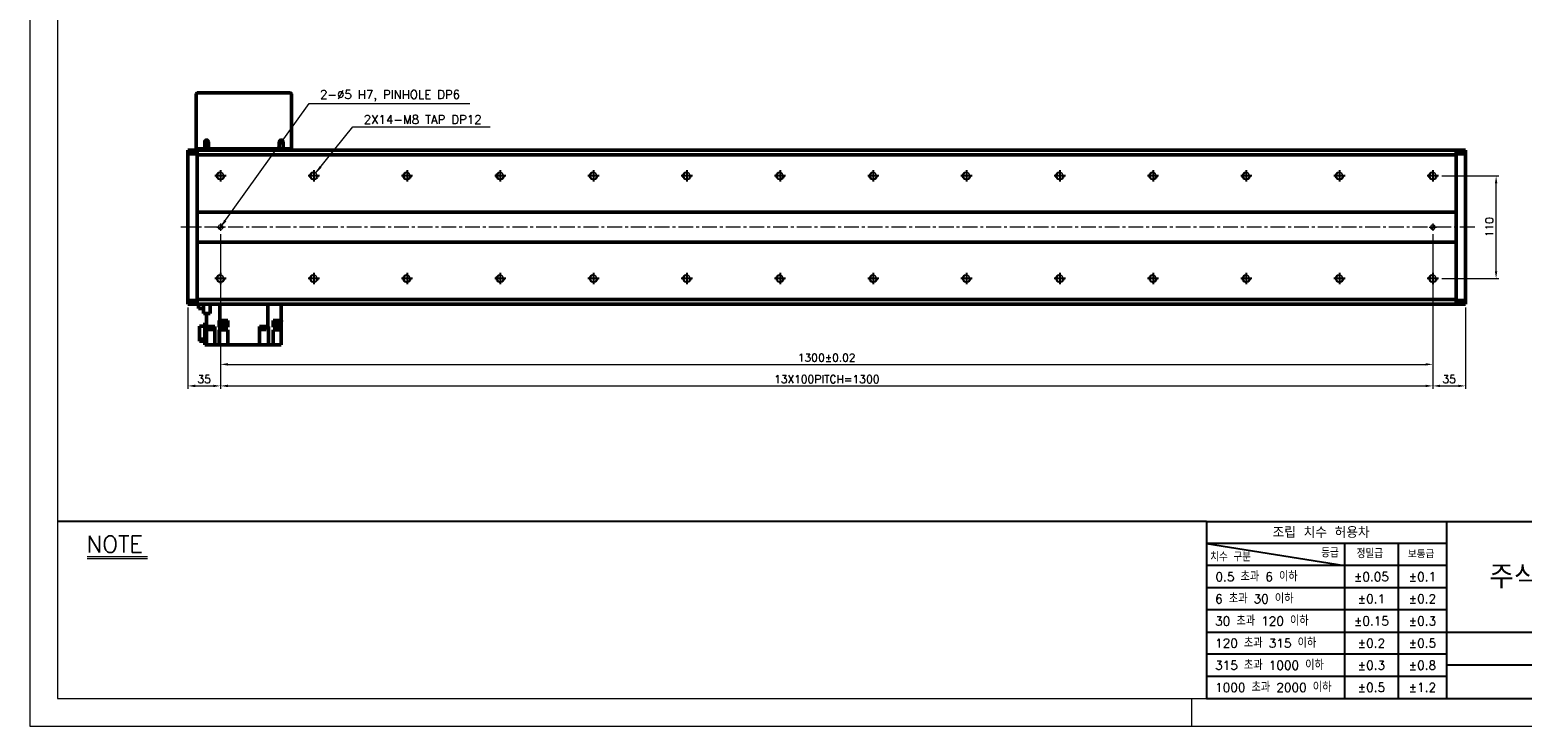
# Model space of a CAD drawing. Header units: millimetres. Extents: x 46547 to 49038, y 6223 to 10291.
# Tile 1 of 5: x 46547 to 48147, y 8529 to 9275. Entities that reach past the tile are written whole.
import ezdxf

# ---------------------------------------------------------------- set-up
doc = ezdxf.new("R2010")
doc.units = ezdxf.units.MM
doc.header["$LTSCALE"] = 0.5
doc.linetypes.add('CENTER', pattern=[50.8, 31.75, -6.35, 6.35, -6.35])
doc.layers.get('0').update_dxf_attribs({"lineweight": 20})
for name, color, linetype, lineweight in [('1', 1, 'CENTER', 13), ('4', 4, 'Continuous', 13), ('외형선(ISO)', 7, 'Continuous', 50)]:
    doc.layers.add(name, color=color, linetype=linetype, lineweight=lineweight)
for name, color, linetype in [('3', 3, 'Continuous'), ('C', 1, 'CENTER'), ('DIM', 4, 'Continuous')]:
    doc.layers.add(name, color=color, linetype=linetype)
doc.styles.add('DSR TEXT', font='romans.shx', dxfattribs={"bigfont": 'whgtxt.shx'})
doc.styles.get("Standard").update_dxf_attribs({"font": 'romans.shx', "bigfont": 'whgtxt.shx'})
doc.dimstyles.new('DSR', dxfattribs={"dimscale": 2, "dimtxt": 3, "dimasz": 3, "dimexe": 0.5, "dimexo": 0.5, "dimgap": 0.5, "dimtad": 1, "dimdsep": 46, "dimtxsty": 'Standard', "dimcen": 2.5, "dimclrd": 4, "dimclre": 4, "dimclrt": 2, "dimadec": 0, "dimazin": 2, "dimtfac": 1, "dimtmove": 0, "dimatfit": 3, "dimfxl": 0, "dimlwd": -1, "dimlwe": -1, "dimarcsym": 0})

# ---------------------------------------------------------------- blocks, each defined once
blk = doc.blocks.new('A$C13F00394')
for p, q in [((-202.34, 25.67), (-191.42, 25.67)), ((-202.34, 25.3), (-191.42, 25.3))]:
    blk.add_line(p, q)
at = {"layer": '3'}
for p, q in [((0, 32), (-207.68, 32)), ((0, 32), (202.32, 32)), ((0, 32), (0, 0)), ((43.43, 32), (43.43, 0)), ((0, 28), (25, 24)), ((43.43, 28), (0, 28)), ((25, 28), (25, 0)), ((34.7, 28), (34.7, 0)), ((43.43, 24), (0, 24)), ((43.43, 20), (0, 20)), ((43.43, 16), (0, 16)), ((0, 12), (129.32, 12)), ((43.43, 8), (0, 8)), ((97.32, 6), (43.43, 6)), ((43.43, 4), (0, 4)), ((0, 0), (202.32, 0))]:
    blk.add_line(p, q, dxfattribs=at)
at = {"color": 0, "style": 'DSR TEXT'}
for s, height, p in [('조립 치수 허용차', 2, (11.97, 29.02)), ('등급', 1.5, (20.77, 25.52)), ('정밀급', 1.5, (27.18, 25.37)), ('치수 구분', 1.5, (0.69, 24.78)), ('보통급', 1.3, (36.41, 25.38)), (' 0.5 초과 6 이하', 1.6, (0.56, 21.19)), (' 6 초과 30 이하', 1.6, (0.49, 17.19)), (' 30 초과 120 이하', 1.6, (0.49, 13.19)), (' 120 초과 315 이하', 1.6, (0.49, 9.19)), (' 315 초과 1000 이하', 1.6, (0.49, 5.19)), (' 1000 초과 2000 이하', 1.6, (0.49, 1.19))]:
    blk.add_text(s, height=height, dxfattribs=at).set_placement(p)
at = {"color": 7, "insert": (70.37, 22), "char_height": 4.2, "attachment_point": 5, "style": 'DSR TEXT'}
blk.add_mtext('주식회사 디에스알', dxfattribs=at)
at = {"color": 0, "char_height": 1.6, "attachment_point": 5, "style": 'DSR TEXT'}
for s, insert in [('%%P0.05', (29.85, 22)), ('%%P0.1', (39.07, 22)), ('%%P0.1', (29.85, 18)), ('%%P0.2', (39.07, 18)), ('%%P0.15', (29.85, 14)), ('%%P0.3', (39.07, 14)), ('%%P0.2', (29.85, 10)), ('%%P0.5', (39.07, 10)), ('%%P0.3', (29.85, 6)), ('%%P0.8', (39.07, 6)), ('%%P0.5', (29.85, 2)), ('%%P1.2', (39.07, 2))]:
    blk.add_mtext(s, dxfattribs=dict(at, insert=insert))
at = {"layer": '4', "color": 0, "style": 'DSR TEXT'}
blk.add_text('NOTE', height=3, dxfattribs=at).set_placement((-202.39, 26.38))
blk = doc.blocks.new('A$C1C1952E1')
at = {"color": 1}
blk.add_lwpolyline([(0, 0), (420, 0), (420, 297), (0, 297)], close=True, dxfattribs=at)
at = {"color": 3}
blk.add_lwpolyline([(5, 5), (415, 5), (415, 292), (5, 292)], close=True, dxfattribs=at)
blk = doc.blocks.new('A$C33E56CC6')
h = blk.add_hatch()
h.set_pattern_fill('ANSI31', color=256, style=0)
h.set_pattern_definition([(45, (-7065.45672, -6508.5399), (-0.0883883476, 0.0883883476), [])])
h.paths.add_polyline_path([(4, 6.5, 0.414214), (1.5, 4), (4, 4)])
h.paths.add_polyline_path([(6.5, 4), (4, 4), (4, 1.5, 0.414214)])
blk.add_circle((4, 4), 2.5)
at = {"layer": '1'}
for p, q in [((0, 4), (8, 4)), ((4, 0), (4, 8))]:
    blk.add_line(p, q, dxfattribs=at)
blk = doc.blocks.new('tap8')
blk.add_circle((0, 0), 3.4)
at = {"layer": 'C', "color": 1, "linetype": 'CENTER'}
for p, q in [((-6, 0), (6, 0)), ((0, -6), (0, 6))]:
    blk.add_line(p, q, dxfattribs=at)
at = {"layer": 'DIM', "color": 3}
blk.add_arc((0, 0), 4, 263.8455, 189.4314, dxfattribs=at)
blk = doc.blocks.new('*D82')
at = {"color": 1, "linetype": 'ByBlock'}
for p, q in [((48060.8, 9118.8), (48122, 9118.8)), ((48119, 9016.6), (48119, 9111)), ((48060.8, 9008.8), (48122, 9008.8))]:
    blk.add_line(p, q, dxfattribs=at)
at = {"color": 1}
for points in [[(48117.7, 9111), (48120.3, 9111), (48119, 9118.8)], [(48117.7, 9016.6), (48120.3, 9016.6), (48119, 9008.8)]]:
    blk.add_solid(points, dxfattribs=at)
at = {"layer": 'Defpoints', "color": 0}
for p in [(48057.2, 9118.8), (48119, 9118.8), (48057.2, 9008.8)]:
    blk.add_point(p, dxfattribs=at)
at = {"color": 3, "insert": (48111.8, 9063.8), "char_height": 8.4, "attachment_point": 5, "rotation": 90, "style": 'DSR TEXT'}
blk.add_mtext('110', dxfattribs=at)
blk = doc.blocks.new('*D83')
at = {"color": 1, "linetype": 'ByBlock'}
for p, q in [((46751.2, 8999.2), (46751.2, 8890.7)), ((46716.2, 8977.7), (46716.2, 8890.7)), ((46724, 8893.7), (46743.4, 8893.7))]:
    blk.add_line(p, q, dxfattribs=at)
at = {"color": 1}
for points in [[(46724, 8895), (46724, 8892.4), (46716.2, 8893.7)], [(46743.4, 8895), (46743.4, 8892.4), (46751.2, 8893.7)]]:
    blk.add_solid(points, dxfattribs=at)
at = {"layer": 'Defpoints', "color": 0}
for p in [(46751.2, 9002.8), (46716.2, 8981.3), (46751.2, 8893.7)]:
    blk.add_point(p, dxfattribs=at)
at = {"color": 3, "insert": (46733.7, 8900.9), "char_height": 8.4, "attachment_point": 5, "style": 'DSR TEXT'}
blk.add_mtext('35', dxfattribs=at)
blk = doc.blocks.new('*D84')
at = {"color": 1, "linetype": 'ByBlock'}
for p, q in [((46751.2, 8999.2), (46751.2, 8890.7)), ((48051.2, 8999.2), (48051.2, 8890.7)), ((46759, 8893.7), (48043.4, 8893.7))]:
    blk.add_line(p, q, dxfattribs=at)
at = {"color": 1}
for points in [[(46759, 8895), (46759, 8892.4), (46751.2, 8893.7)], [(48043.4, 8895), (48043.4, 8892.4), (48051.2, 8893.7)]]:
    blk.add_solid(points, dxfattribs=at)
at = {"layer": 'Defpoints', "color": 0}
for p in [(46751.2, 9002.8), (48051.2, 9002.8), (48051.2, 8893.7)]:
    blk.add_point(p, dxfattribs=at)
at = {"color": 3, "insert": (47401.2, 8900.9), "char_height": 8.4, "attachment_point": 5, "style": 'DSR TEXT'}
blk.add_mtext('13X100PITCH=1300', dxfattribs=at)
blk = doc.blocks.new('*D85')
at = {"color": 1, "linetype": 'ByBlock'}
for p, q in [((48051.2, 8999.2), (48051.2, 8890.7)), ((48086.2, 8977.7), (48086.2, 8890.7)), ((48059, 8893.7), (48078.4, 8893.7))]:
    blk.add_line(p, q, dxfattribs=at)
at = {"color": 1}
for points in [[(48059, 8895), (48059, 8892.4), (48051.2, 8893.7)], [(48078.4, 8895), (48078.4, 8892.4), (48086.2, 8893.7)]]:
    blk.add_solid(points, dxfattribs=at)
at = {"layer": 'Defpoints', "color": 0}
for p in [(48051.2, 9002.8), (48086.2, 8981.3), (48086.2, 8893.7)]:
    blk.add_point(p, dxfattribs=at)
at = {"color": 3, "insert": (48068.7, 8900.9), "char_height": 8.4, "attachment_point": 5, "style": 'DSR TEXT'}
blk.add_mtext('35', dxfattribs=at)
blk = doc.blocks.new('*D86')
at = {"color": 1, "linetype": 'ByBlock'}
for p, q in [((46751.2, 9056.2), (46751.2, 8913.8)), ((48051.2, 9056.2), (48051.2, 8913.8)), ((46759, 8916.8), (48043.4, 8916.8))]:
    blk.add_line(p, q, dxfattribs=at)
at = {"color": 1}
for points in [[(46759, 8918.1), (46759, 8915.5), (46751.2, 8916.8)], [(48043.4, 8918.1), (48043.4, 8915.5), (48051.2, 8916.8)]]:
    blk.add_solid(points, dxfattribs=at)
at = {"layer": 'Defpoints', "color": 0}
for p in [(46751.2, 9059.8), (48051.2, 9059.8), (48051.2, 8916.8)]:
    blk.add_point(p, dxfattribs=at)
at = {"color": 3, "insert": (47401.2, 8924), "char_height": 8.4, "attachment_point": 5, "style": 'DSR TEXT'}
blk.add_mtext('1300%%P0.02', dxfattribs=at)

msp = doc.modelspace()

# ---------------------------------------------------------------- linework, layer by layer
at = {"color": 1}
msp.add_line((47792.37032, 8558.65502), (47792.37032, 8528.99552), dxfattribs=at)
at = {"layer": '1'}
msp.add_line((48096.15234, 9063.84756), (46706.15234, 9063.84756), dxfattribs=at)
at = {"layer": '3'}
msp.add_line((47808.28287, 8558.65502), (49008.40982, 8558.65502), dxfattribs=at)
at = {"layer": '외형선(ISO)'}
for p, q in [((46725.15234, 9147.84756), (46725.15234, 9206.84756)), ((46726.15234, 9207.84756), (46826.15234, 9207.84756)), ((46827.15234, 9206.84756), (46827.15234, 9147.84756)), ((46734.15234, 9155.34756), (46734.15234, 9147.84756)), ((46738.15234, 9147.84756), (46738.15234, 9155.34756)), ((46814.15234, 9155.34756), (46814.15234, 9147.84756)), ((46818.15234, 9147.84756), (46818.15234, 9155.34756)), ((46716.15234, 9145.46889), (46716.15234, 9146.34757)), ((46726.15234, 9146.34757), (46716.15234, 9146.34757)), ((46716.15234, 9145.46889), (46716.15234, 9142.34757)), ((46726.15234, 9142.34757), (46716.15234, 9142.34757)), ((46716.15234, 9142.34757), (46716.15234, 8985.34757)), ((46725.15234, 9147.84756), (46726.15234, 9147.84756)), ((46726.15234, 9147.84756), (46726.15234, 9146.34757)), ((46726.15234, 9147.84756), (46734.15234, 9147.84756)), ((46726.15234, 9146.34757), (46726.15234, 9145.46889)), ((46726.15234, 9145.46889), (46726.15234, 9146.34756)), ((46726.15234, 9146.34756), (48076.15234, 9146.34756)), ((46726.15234, 9145.46889), (46726.15234, 9141.34756)), ((46726.15234, 9142.34757), (46726.15234, 9145.46889)), ((46726.15234, 9141.34756), (46726.15234, 9079.84756)), ((48076.15234, 9141.34756), (46726.15234, 9141.34756)), ((46734.15234, 9147.84756), (46738.15234, 9147.84756)), ((46738.15234, 9147.84756), (46814.15234, 9147.84756)), ((46814.15234, 9147.84756), (46818.15234, 9147.84756)), ((46818.15234, 9147.84756), (46826.15234, 9147.84756)), ((46826.15234, 9147.84756), (46826.15234, 9146.34756)), ((46826.15234, 9147.84756), (46827.15234, 9147.84756)), ((48076.15234, 9146.34756), (48076.15234, 9145.46889)), ((48076.15234, 9146.34756), (48086.15234, 9146.34756)), ((48076.15234, 9145.46889), (48076.15234, 9146.34756)), ((48076.15234, 9141.34756), (48076.15234, 9145.46889)), ((48076.15234, 9145.46889), (48076.15234, 9142.34756)), ((48086.15234, 9142.34756), (48076.15234, 9142.34756)), ((48076.15234, 9079.84756), (48076.15234, 9141.34756)), ((48086.15234, 9146.34756), (48086.15234, 9145.46889)), ((48086.15234, 9142.34756), (48086.15234, 9145.46889)), ((48086.15234, 8985.34756), (48086.15234, 9142.34756)), ((46726.15234, 9079.84756), (46726.15234, 9078.99401)), ((46726.15234, 9079.84756), (48076.15234, 9079.84756)), ((46726.15234, 9078.99401), (46726.15234, 9078.64046)), ((46726.15234, 9078.64046), (46726.15234, 9049.05467)), ((46726.15234, 9049.05467), (46726.15234, 9078.64046)), ((48076.15234, 9078.99401), (48076.15234, 9079.84756)), ((48076.15234, 9078.64046), (48076.15234, 9078.99401)), ((48076.15234, 9049.05467), (48076.15234, 9078.64046)), ((48076.15234, 9078.64046), (48076.15234, 9049.05467)), ((46726.15234, 9049.05467), (46726.15234, 9048.70112)), ((46726.15234, 9048.70112), (46726.15234, 9047.84756)), ((46726.15234, 9047.84756), (46726.15234, 8986.34756)), ((48076.15234, 9047.84756), (46726.15234, 9047.84756)), ((48076.15234, 9048.70112), (48076.15234, 9049.05467)), ((48076.15234, 9047.84756), (48076.15234, 9048.70112)), ((48076.15234, 8986.34756), (48076.15234, 9047.84756)), ((46716.15234, 8985.34757), (46726.15234, 8985.34757)), ((46716.15234, 8985.34757), (46716.15234, 8982.22625)), ((46716.15234, 8981.34757), (46716.15234, 8982.22625)), ((46726.15234, 8981.34757), (46716.15234, 8981.34757)), ((46726.15234, 8986.34756), (46726.15234, 8982.22624)), ((46726.15234, 8986.34756), (48076.15234, 8986.34756)), ((46726.15234, 8982.22625), (46726.15234, 8985.34757)), ((46726.15234, 8982.22625), (46726.15234, 8981.34757)), ((46726.15234, 8981.34756), (46726.15234, 8982.22624)), ((46726.15234, 8981.34756), (48076.15234, 8981.34756)), ((46727.35234, 8976.52256), (46727.35234, 8981.34756)), ((46732.75234, 8981.34756), (46732.75234, 8971.19756)), ((46740.18089, 8971.19756), (46740.18089, 8981.34756)), ((46750.48615, 8963.84756), (46750.48615, 8981.34756)), ((46801.81852, 8981.34756), (46801.81852, 8957.34756)), ((46816.15234, 8981.34756), (46816.15234, 8963.84756)), ((48076.15234, 8982.22624), (48076.15234, 8986.34756)), ((48076.15234, 8985.34756), (48086.15234, 8985.34756)), ((48076.15234, 8985.34756), (48076.15234, 8982.22624)), ((48076.15234, 8982.22624), (48076.15234, 8981.34756)), ((48076.15234, 8981.34756), (48076.15234, 8982.22624)), ((48076.15234, 8981.34756), (48086.15234, 8981.34756)), ((48086.15234, 8982.22624), (48086.15234, 8985.34756)), ((48086.15234, 8982.22624), (48086.15234, 8981.34756)), ((46727.35234, 8976.52256), (46732.75234, 8976.52256)), ((46732.75234, 8971.19756), (46740.18089, 8971.19756)), ((46736.15234, 8963.84756), (46735.93244, 8963.84756)), ((46735.93244, 8963.84756), (46735.93244, 8962.84756)), ((46735.93244, 8962.84756), (46736.15234, 8962.84756)), ((46736.15234, 8971.19756), (46736.15234, 8957.34756)), ((46749.8277, 8963.84756), (46750.48615, 8963.84756)), ((46749.8277, 8961.84756), (46749.8277, 8963.84756)), ((46749.83039, 8961.84756), (46749.8277, 8961.84756)), ((46749.83039, 8956.84756), (46749.83039, 8961.84756)), ((46750.94172, 8961.84756), (46749.83039, 8961.84756)), ((46750.48615, 8963.84756), (46753.16779, 8963.84756)), ((46750.64172, 8963.84756), (46750.64172, 8962.84756)), ((46750.64172, 8962.84756), (46758.24172, 8962.84756)), ((46750.94172, 8962.84756), (46750.94172, 8960.24756)), ((46755.71564, 8963.84756), (46753.16779, 8963.84756)), ((46755.71564, 8963.84756), (46758.95376, 8963.84756)), ((46757.94172, 8962.84756), (46757.94172, 8960.24756)), ((46757.94172, 8961.84756), (46758.95234, 8961.84756)), ((46758.24172, 8963.84756), (46758.24172, 8962.84756)), ((46758.95234, 8956.84756), (46758.95234, 8961.84756)), ((46758.95376, 8961.84756), (46758.95234, 8961.84756)), ((46758.95376, 8961.84756), (46758.95376, 8963.84756)), ((46807.71328, 8963.84756), (46816.15234, 8963.84756)), ((46807.71328, 8963.84756), (46807.71328, 8961.84756)), ((46807.75234, 8961.84756), (46807.71328, 8961.84756)), ((46807.75234, 8961.84756), (46807.75234, 8956.84756)), ((46807.75234, 8961.84756), (46809.07224, 8961.84756)), ((46808.77224, 8963.84756), (46808.77224, 8962.84756)), ((46808.77224, 8962.84756), (46816.37224, 8962.84756)), ((46809.07224, 8962.84756), (46809.07224, 8960.24756)), ((46816.07224, 8962.84756), (46816.07224, 8960.24756)), ((46816.15234, 8961.84756), (46816.07224, 8961.84756)), ((46816.37224, 8963.84756), (46816.15234, 8963.84756)), ((46816.15234, 8961.84756), (46816.15234, 8962.84756)), ((46816.15234, 8961.84756), (46816.15234, 8956.84756)), ((46816.37224, 8963.84756), (46816.37224, 8962.84756)), ((46728.65234, 8943.8575), (46728.65234, 8957.75315)), ((46728.65234, 8957.75315), (46734.15234, 8957.75315)), ((46734.15234, 8937.84756), (46734.15234, 8961.34756)), ((46734.15234, 8961.34756), (46736.15234, 8961.34756)), ((46736.15234, 8937.84756), (46736.15234, 8957.34756)), ((46736.15234, 8957.34756), (46744.70849, 8957.34756)), ((46737.5914, 8956.84756), (46737.5914, 8957.34756)), ((46737.5914, 8956.84756), (46743.5914, 8956.84756)), ((46737.6414, 8956.14756), (46737.6414, 8956.84756)), ((46737.6414, 8956.14756), (46743.5414, 8956.14756)), ((46737.8414, 8954.14756), (46737.8414, 8956.14756)), ((46737.8414, 8954.14756), (46743.3414, 8954.14756)), ((46743.3414, 8954.14756), (46743.3414, 8956.14756)), ((46743.5414, 8956.14756), (46743.5414, 8956.84756)), ((46743.5914, 8956.84756), (46743.5914, 8957.34756)), ((46745.05234, 8957.34756), (46744.70849, 8957.34756)), ((46745.05234, 8937.84756), (46745.05234, 8957.34756)), ((46750.48615, 8956.84756), (46749.83039, 8956.84756)), ((46749.83039, 8953.84756), (46750.48615, 8953.84756)), ((46749.83039, 8953.84756), (46749.83039, 8937.84756)), ((46750.48615, 8956.84756), (46750.48615, 8953.84756)), ((46758.95234, 8956.84756), (46750.48615, 8956.84756)), ((46750.48615, 8953.84756), (46758.95234, 8953.84756)), ((46750.94172, 8960.24756), (46757.94172, 8960.24756)), ((46758.95234, 8953.84756), (46758.95234, 8937.84756)), ((46801.81852, 8957.34756), (46792.85234, 8957.34756)), ((46792.85234, 8957.34756), (46792.85234, 8937.84756)), ((46794.35091, 8956.84756), (46794.35091, 8957.34756)), ((46794.35091, 8956.84756), (46800.35091, 8956.84756)), ((46794.40091, 8956.14756), (46794.40091, 8956.84756)), ((46794.40091, 8956.14756), (46800.30091, 8956.14756)), ((46794.60091, 8954.14756), (46794.60091, 8956.14756)), ((46794.60091, 8954.14756), (46800.10091, 8954.14756)), ((46800.10091, 8954.14756), (46800.10091, 8956.14756)), ((46800.30091, 8956.14756), (46800.30091, 8956.84756)), ((46800.35091, 8956.84756), (46800.35091, 8957.34756)), ((46801.81852, 8957.34756), (46802.48501, 8957.34756)), ((46802.51945, 8957.34756), (46802.48501, 8957.34756)), ((46802.51945, 8957.34756), (46802.51945, 8937.84756)), ((46816.15234, 8956.84756), (46807.75234, 8956.84756)), ((46807.75234, 8953.84756), (46816.15234, 8953.84756)), ((46807.75234, 8953.84756), (46807.75234, 8937.84756)), ((46809.07224, 8960.24756), (46816.07224, 8960.24756)), ((46816.15234, 8956.84756), (46816.15234, 8953.84756)), ((46816.15234, 8937.84756), (46816.15234, 8953.84756)), ((46728.65234, 8941.54198), (46728.65234, 8943.8575)), ((46728.65234, 8943.8575), (46734.15234, 8943.8575)), ((46734.15234, 8941.54198), (46728.65234, 8941.54198)), ((46734.15234, 8937.84756), (46736.15234, 8937.84756)), ((46740.55234, 8937.84756), (46736.15234, 8937.84756)), ((46745.05234, 8937.84756), (46740.55234, 8937.84756)), ((46749.81967, 8937.84756), (46745.05234, 8937.84756)), ((46749.81967, 8937.84756), (46749.83039, 8937.84756)), ((46749.83039, 8937.84756), (46754.95234, 8937.84756)), ((46758.95234, 8937.84756), (46754.95234, 8937.84756)), ((46758.95234, 8937.84756), (46792.85234, 8937.84756)), ((46797.35234, 8937.84756), (46792.85234, 8937.84756)), ((46797.35234, 8937.84756), (46802.51945, 8937.84756)), ((46807.59618, 8937.84756), (46802.51945, 8937.84756)), ((46807.59618, 8937.84756), (46807.75234, 8937.84756)), ((46811.75234, 8937.84756), (46807.75234, 8937.84756)), ((46811.75234, 8937.84756), (46816.15234, 8937.84756))]:
    msp.add_line(p, q, dxfattribs=at)
for centre in [(46736.15234, 9155.34756), (46816.15234, 9155.34756)]:
    msp.add_circle(centre, 1.2295, dxfattribs=at)
for centre, radius, start, end in [((46726.15234, 9206.84756), 1, 90, 180), ((46826.15234, 9206.84756), 1, 0, 90), ((46736.15234, 9155.34756), 2, 0, 180), ((46816.15234, 9155.34756), 2, 0, 180)]:
    msp.add_arc(centre, radius, start, end, dxfattribs=at)

# ---------------------------------------------------------------- block references
at = {"xscale": 5.931900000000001, "yscale": 5.931900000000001, "zscale": 5.931900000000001}
for name, p in [('A$C1C1952E1', (46546.67132, 8528.99552)), ('A$C13F00394', (47808.28288, 8558.65502))]:
    msp.add_blockref(name, p, dxfattribs=at)
at = {"xscale": -1}
for name, p, rotation in [('tap8', (46751.15234, 9118.84756), 90), ('tap8', (46851.15234, 9118.84756), 90), ('tap8', (46951.15234, 9118.84756), 90), ('tap8', (47051.15234, 9118.84756), 90), ('tap8', (47151.15234, 9118.84756), 90), ('tap8', (47251.15234, 9118.84756), 90), ('tap8', (47351.15234, 9118.84756), 90), ('tap8', (47451.15234, 9118.84756), 90), ('tap8', (47551.15234, 9118.84756), 90), ('tap8', (47651.15234, 9118.84756), 90), ('tap8', (47751.15234, 9118.84756), 90), ('tap8', (47851.15234, 9118.84756), 90), ('tap8', (47951.15234, 9118.84756), 90), ('tap8', (48051.15234, 9118.84756), 90), ('A$C33E56CC6', (46747.15233, 9067.84756), 180), ('A$C33E56CC6', (48047.15233, 9067.84756), 180), ('tap8', (46751.15234, 9008.84756), 90), ('tap8', (46851.15234, 9008.84756), 90), ('tap8', (46951.15234, 9008.84756), 90), ('tap8', (47051.15234, 9008.84756), 90), ('tap8', (47151.15234, 9008.84756), 90), ('tap8', (47251.15234, 9008.84756), 90), ('tap8', (47351.15234, 9008.84756), 90), ('tap8', (47451.15234, 9008.84756), 90), ('tap8', (47551.15234, 9008.84756), 90), ('tap8', (47651.15234, 9008.84756), 90), ('tap8', (47751.15234, 9008.84756), 90), ('tap8', (47851.15234, 9008.84756), 90), ('tap8', (47951.15234, 9008.84756), 90), ('tap8', (48051.15234, 9008.84756), 90)]:
    msp.add_blockref(name, p, dxfattribs=dict(at, rotation=rotation))

# ---------------------------------------------------------------- texts
at = {"color": 3, "char_height": 9.24, "attachment_point": 1, "style": 'DSR TEXT'}
for s, insert in [('2-%%C5 H7, PINHOLE DP6', (46857.93099, 9210.64412)), ('2X14-M8 TAP DP12', (46904.76964, 9183.86948))]:
    msp.add_mtext(s, dxfattribs=dict(at, insert=insert))

# ---------------------------------------------------------------- dimensions: what is measured, and where the dimension line sits
dim = msp.add_linear_dim(base=(48119.02754, 9118.84756), p1=(48057.19931, 9008.84756), p2=(48057.19931, 9118.84756), angle=270, dimstyle='DSR', override={"dimscale": 3, "dimtxt": 2.8, "dimasz": 2.600136, "dimexe": 1, "dimexo": 1.2, "dimgap": 1, "dimdec": 4, "dimtxsty": 'DSR TEXT', "dimclrd": 1, "dimclre": 1, "dimclrt": 3, "dimtdec": 4, "dimtix": 1})
dim.commit()
dim.dimension.update_dxf_attribs({"geometry": '*D82', "text_midpoint": (48111.82754, 9063.84756)})
for base, p1, p2, text, picture, middle in [((48051.15234, 8916.81257), (46751.15234, 9059.84756), (48051.15234, 9059.84756), '<>%%P0.02', '*D86', (47401.15234, 8924.01257)), ((48051.15234, 8893.68663), (46751.15234, 9002.80059), (48051.15234, 9002.80059), '13X100PITCH=<>', '*D84', (47401.15234, 8900.88663))]:
    dim = msp.add_linear_dim(base=base, p1=p1, p2=p2, text=text, dimstyle='DSR', override={"dimscale": 3, "dimtxt": 2.8, "dimasz": 2.600136, "dimexe": 1, "dimexo": 1.2, "dimgap": 1, "dimdec": 4, "dimtxsty": 'DSR TEXT', "dimclrd": 1, "dimclre": 1, "dimclrt": 3, "dimtdec": 4, "dimtix": 1})
    dim.commit()
    dim.dimension.update_dxf_attribs({"geometry": picture, "text_midpoint": middle})
for base, p1, p2, picture, middle in [((46751.15234, 8893.68663), (46716.15234, 8981.34757), (46751.15234, 9002.80059), '*D83', (46733.65234, 8900.88663)), ((48086.15234, 8893.68663), (48051.15234, 9002.80059), (48086.15234, 8981.34756), '*D85', (48068.65234, 8900.88663))]:
    dim = msp.add_linear_dim(base=base, p1=p1, p2=p2, dimstyle='DSR', override={"dimscale": 3, "dimtxt": 2.8, "dimasz": 2.600136, "dimexe": 1, "dimexo": 1.2, "dimgap": 1, "dimdec": 4, "dimtxsty": 'DSR TEXT', "dimclrd": 1, "dimclre": 1, "dimclrt": 3, "dimtdec": 4, "dimtix": 1})
    dim.commit()
    dim.dimension.update_dxf_attribs({"geometry": picture, "text_midpoint": middle})

# ---------------------------------------------------------------- leaders
at = {"annotation_type": 0, "has_hookline": 1, "hookline_direction": 0}
for points, text_width in [([(46751.15234, 9063.84756), (46846.05055, 9196.34412), (46854.63099, 9196.34412)], 160.4625), ([(46853.017, 9121.69063), (46892.88919, 9171.32948), (46901.46964, 9171.32948)], 135.575)]:
    msp.add_leader(points, dimstyle='DSR', override={"dimscale": 3.3, "dimtxt": 2.8, "dimasz": 2.600136, "dimexe": 1, "dimexo": 1.2, "dimgap": 1, "dimdec": 4, "dimtxsty": 'DSR TEXT', "dimclrd": 1, "dimclre": 1, "dimclrt": 3, "dimtdec": 4, "dimtix": 1}, dxfattribs=dict(at, text_width=text_width))

doc.saveas('drawing.dxf')
